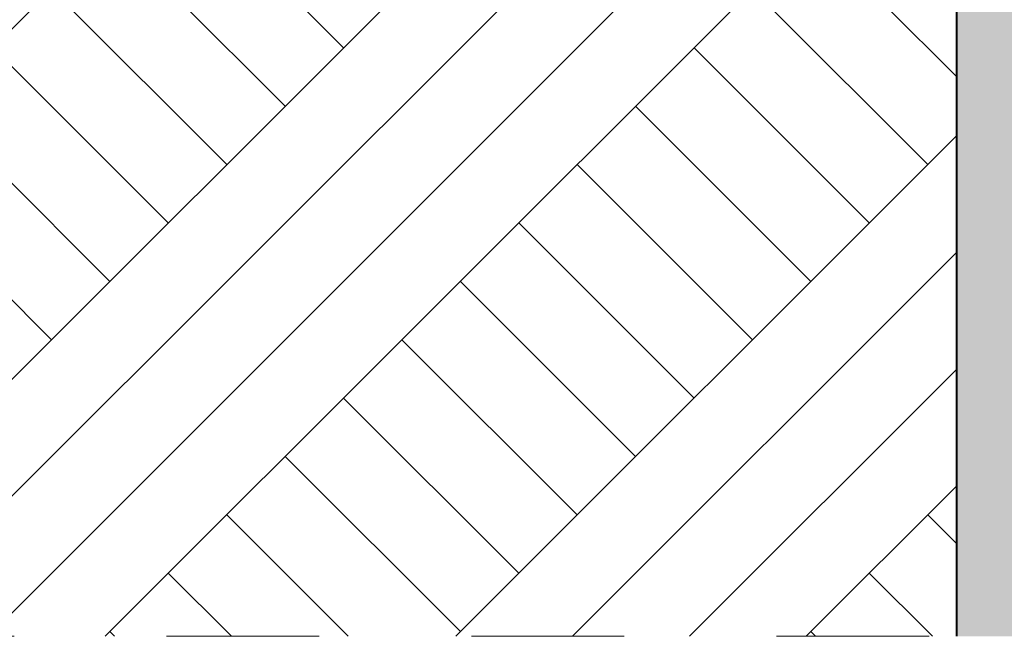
# Model space of a CAD drawing. Header units: millimetres. Extents: x 16408 to 141596, y -21057 to 26364.
# Tile 135 of 144: x 87094 to 88644, y -6534 to -5563. Entities that reach past the tile are written whole.
import ezdxf

# ---------------------------------------------------------------- set-up
doc = ezdxf.new("R2010")
doc.units = ezdxf.units.MM
doc.header["$MEASUREMENT"] = 0
doc.linetypes.add('Przerywana', pattern=[480, 240, -240])
doc.linetypes.add('Wipeout_Contour', pattern=[1000, 0, -1000])
doc.layers.add('0_Nr_pióra__101', color=7, linetype='Continuous', lineweight=5, true_color=0xb2b2b2)
doc.layers.add('0_Nr_pióra__103', color=7, linetype='Continuous', lineweight=5)
doc.layers.add('0_Nr_pióra__27', color=7, linetype='Continuous', lineweight=40)

msp = doc.modelspace()

# ---------------------------------------------------------------- hatches: boundary and pattern name
at = {"layer": '0_Nr_pióra__101', "linetype": 'Continuous', "lineweight": 0, "true_color": 0x6a6a6a}
msp.add_hatch(color=251, dxfattribs=at).paths.add_polyline_path([(88568.8, 2765.3), (89768.9, 2765.3), (89768.9, -6533.6), (88568.8, -6533.6)])

# ---------------------------------------------------------------- next in the draw order: wipeouts: each hides what was drawn before it
at = {"color": 254, "linetype": 'Wipeout_Contour', "lineweight": 0, "ltscale": 1011959.782160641}
msp.add_wipeout([(88568.8, -5541.9), (86379, -5507.8), (86379, -6056.4), (86134.7, -6056.4), (86134.7, -5506.4), (85083.2, -5499.4), (81659.8, -5390.1), (80854.6, -5380), (80560.9, -5380), (79643.9, -5325.8), (79643.9, -6533.6), (88568.8, -6533.6)], dxfattribs=at)

# ---------------------------------------------------------------- next in the draw order: hatches: boundary and pattern name
at = {"layer": '0_Nr_pióra__101', "linetype": 'Continuous', "lineweight": 5, "true_color": 0xb2b2b2}
h = msp.add_hatch(dxfattribs=at)
h.set_pattern_fill('Grunt_0004', color=253, style=0, pattern_type=2)
h.set_pattern_definition([(45, (0, 0), (-275.7716, 275.7716), []), (45, (-91.9, 91.9), (-551.543, 551.543), []), (45, (-183.85, 183.85), (-551.543, 551.543), []), (135, (-275.77, 275.77), (91.92388, 91.92388), [390, -390])])
h.paths.add_polyline_path([(88568.8, -5541.9), (86379, -5507.8), (86379, -6056.4), (86134.7, -6056.4), (86134.7, -5506.4), (85083.2, -5499.4), (81659.8, -5390.1), (80854.6, -5380), (80560.9, -5380), (79643.9, -5325.8), (79643.9, -6533.6), (88568.8, -6533.6)])

# ---------------------------------------------------------------- next in the draw order: linework, layer by layer
at = {"layer": '0_Nr_pióra__103', "color": 7, "linetype": 'Przerywana', "lineweight": 5}
msp.add_line((79165.3, -6533.6), (90192.9, -6533.6), dxfattribs=at)
at = {"layer": '0_Nr_pióra__27', "color": 7, "linetype": 'Continuous', "lineweight": 40}
msp.add_line((88568.8, -6533.6), (88568.8, 2765.3), dxfattribs=at)

doc.saveas('drawing.dxf')
